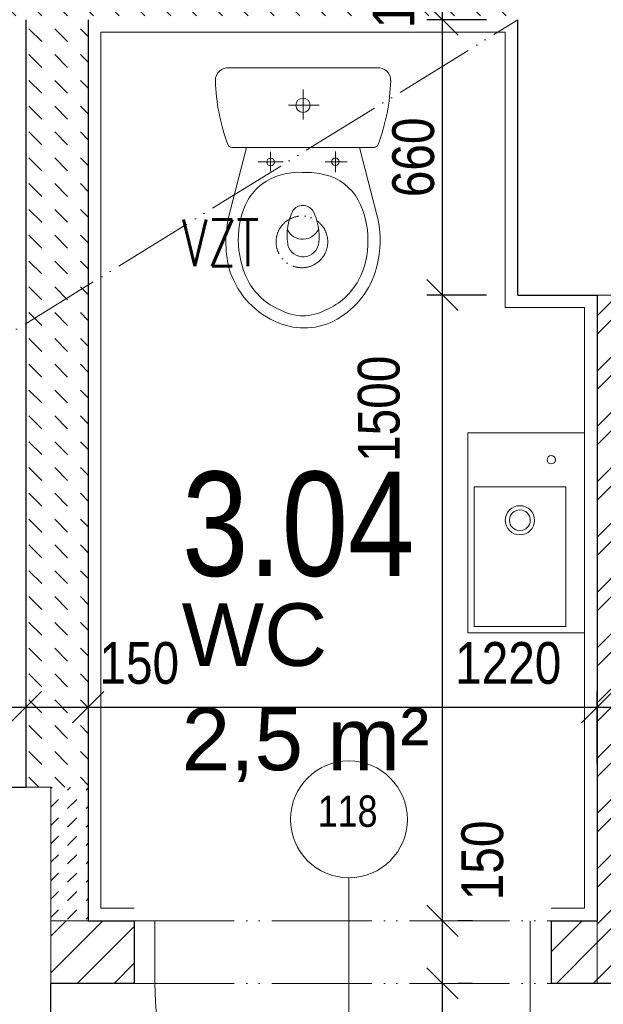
# Model space of a CAD drawing. Header units: millimetres. Extents: x -300958 to -108039, y 30118 to 292543.
# Tile 135 of 256: x -225947 to -224548, y 147670 to 150030. Entities that reach past the tile are written whole.
import ezdxf
from ezdxf.enums import TextEntityAlignment as Align

# ---------------------------------------------------------------- set-up
doc = ezdxf.new("R2010")
doc.units = ezdxf.units.MM
doc.header["$MEASUREMENT"] = 0
doc.linetypes.add('ACAD_ISO05W100', pattern=[33, 24, -3, 0, -3, 0, -3])
doc.layers.get('0').update_dxf_attribs({"lineweight": 13})
doc.layers.get('Defpoints').update_dxf_attribs({"color": 3, "lineweight": 13})
for name, color, linetype, lineweight in [('dims', 7, 'Continuous', 9), ('dvere', 7, 'Continuous', 9), ('Materiály', 1, 'Continuous', 13), ('navrh', 1, 'Continuous', 9), ('obklad', 8, 'Continuous', 5), ('popis', 7, 'Continuous', 9), ('PSV', 7, 'Continuous', 13), ('rost', 6, 'Continuous', 0), ('tenka', 7, 'Continuous', 13), ('texts', 3, 'Continuous', 30), ('walls', 7, 'Continuous', 13), ('zařizovací předměty', 7, 'Continuous', 9), ('ŠRAFA', 7, 'Continuous', 13)]:
    doc.layers.add(name, color=color, linetype=linetype, lineweight=lineweight)
doc.styles.add('GENERATED_STYLE_8', font='arial.ttf')
doc.styles.get("Standard").update_dxf_attribs({"font": 'txt.shx'})
doc.styles.add('STYLE-0', font='ARIALN.TTF')
doc.styles.add('Style-Arial', font='arial.ttf')
doc.dimstyles.new('arch', dxfattribs={"dimscale": 50, "dimtxt": 2.5, "dimasz": 2.5, "dimexe": 1.25, "dimexo": 0.9, "dimtad": 1, "dimdec": 0, "dimtxsty": 'STYLE-0', "dimblk": 'ARCHTICK', "dimcen": 2.5, "dimadec": 0, "dimazin": 0, "dimtfac": 1, "dimtdec": 0, "dimtmove": 2, "dimatfit": 3, "dimldrblk": 'ARCHTICK', "dimfxl": 0, "dimarcsym": 0})

# ---------------------------------------------------------------- blocks, each defined once
blk = doc.blocks.new('_ArchTick')
at = {"color": 0, "linetype": 'ByBlock', "flags": 128}
blk.add_lwpolyline([(-0.5, -0.5), (0.5, 0.5)], dxfattribs=at)
blk = doc.blocks.new('*D189')
at = {"layer": 'Defpoints', "color": 0, "linetype": 'Continuous'}
for p in [(-224933.1, 149370), (-224752.6, 149370), (-224936.5, 147870)]:
    blk.add_point(p, dxfattribs=at)
at = {"layer": 'dims', "color": 0, "linetype": 'Continuous', "lineweight": -2}
for p, q in [((-224827.6, 149370), (-224970.6, 149370)), ((-224933.1, 147870), (-224933.1, 149370)), ((-224861.5, 147870), (-224895.6, 147870))]:
    blk.add_line(p, q, dxfattribs=at)
at = {"layer": 'dims', "color": 0, "linetype": 'Continuous', "lineweight": -2, "xscale": 75, "yscale": 75, "zscale": 75}
for p, rotation in [((-224933.1, 149370), 90), ((-224933.1, 147870), 270)]:
    blk.add_blockref('_ArchTick', p, dxfattribs=dict(at, rotation=rotation))
at = {"layer": 'dims', "color": 0, "linetype": 'Continuous', "insert": (-225085.5, 149097.2), "char_height": 100, "attachment_point": 5, "rotation": 90, "style": 'STYLE-0'}
blk.add_mtext('1500', dxfattribs=at)
blk = doc.blocks.new('*D190')
at = {"layer": 'Defpoints', "color": 0, "linetype": 'Continuous'}
for p in [(-224936.5, 147720), (-224933.1, 147720), (-224936.5, 145770)]:
    blk.add_point(p, dxfattribs=at)
at = {"layer": 'dims', "color": 0, "linetype": 'Continuous', "lineweight": -2}
for p, q in [((-224933.1, 145770), (-224933.1, 147720)), ((-224861.5, 147720), (-224895.6, 147720)), ((-224861.5, 145770), (-224895.6, 145770))]:
    blk.add_line(p, q, dxfattribs=at)
at = {"layer": 'dims', "color": 0, "linetype": 'Continuous', "lineweight": -2, "xscale": 75, "yscale": 75, "zscale": 75}
for p, rotation in [((-224933.1, 147720), 90), ((-224933.1, 145770), 270)]:
    blk.add_blockref('_ArchTick', p, dxfattribs=dict(at, rotation=rotation))
at = {"layer": 'dims', "color": 0, "linetype": 'Continuous', "insert": (-225031.9, 146454.9), "char_height": 100, "attachment_point": 5, "rotation": 90, "style": 'STYLE-0'}
blk.add_mtext('1950', dxfattribs=at)
blk = doc.blocks.new('*D154')
at = {"layer": 'Defpoints', "color": 0, "linetype": 'Continuous'}
for p in [(-224936.5, 147870), (-224933.1, 147870), (-224936.5, 147720)]:
    blk.add_point(p, dxfattribs=at)
at = {"layer": 'dims', "color": 0, "linetype": 'Continuous', "lineweight": -2}
for p, q in [((-224933.1, 147720), (-224933.1, 147870)), ((-224861.5, 147870), (-224895.6, 147870)), ((-224861.5, 147720), (-224895.6, 147720))]:
    blk.add_line(p, q, dxfattribs=at)
at = {"layer": 'dims', "color": 0, "linetype": 'Continuous', "lineweight": -2, "xscale": 75, "yscale": 75, "zscale": 75}
for p, rotation in [((-224933.1, 147870), 90), ((-224933.1, 147720), 270)]:
    blk.add_blockref('_ArchTick', p, dxfattribs=dict(at, rotation=rotation))
at = {"layer": 'dims', "color": 0, "linetype": 'Continuous', "insert": (-224837.2, 148014.7), "char_height": 100, "attachment_point": 5, "rotation": 90, "style": 'STYLE-0'}
blk.add_mtext('150', dxfattribs=at)
blk = doc.blocks.new('*D129')
at = {"layer": 'Defpoints', "color": 0, "linetype": 'Continuous'}
for p in [(-225782.6, 148649), (-224562.6, 148382), (-224562.6, 148382)]:
    blk.add_point(p, dxfattribs=at)
at = {"layer": 'dims', "color": 0, "linetype": 'Continuous', "lineweight": -2}
for p, q in [((-225782.6, 148574), (-225782.6, 148344.5)), ((-224562.6, 148457), (-224562.6, 148419.5)), ((-225782.6, 148382), (-224562.6, 148382))]:
    blk.add_line(p, q, dxfattribs=at)
at = {"layer": 'dims', "color": 0, "linetype": 'Continuous', "lineweight": -2, "xscale": 75, "yscale": 75, "zscale": 75, "rotation": 180}
blk.add_blockref('_ArchTick', (-225782.6, 148382), dxfattribs=at)
at = {"layer": 'dims', "color": 0, "linetype": 'Continuous', "lineweight": -2, "xscale": 75, "yscale": 75, "zscale": 75}
blk.add_blockref('_ArchTick', (-224562.6, 148382), dxfattribs=at)
at = {"layer": 'dims', "color": 0, "linetype": 'Continuous', "insert": (-224775.6, 148487.3), "char_height": 100, "attachment_point": 5, "style": 'STYLE-0'}
blk.add_mtext('1220', dxfattribs=at)
blk = doc.blocks.new('*D130')
at = {"layer": 'Defpoints', "color": 0, "linetype": 'Continuous'}
for p in [(-224262.6, 148382), (-224262.6, 148382), (-224562.6, 148172.2)]:
    blk.add_point(p, dxfattribs=at)
at = {"layer": 'dims', "color": 0, "linetype": 'Continuous', "lineweight": -2}
for p, q in [((-224262.6, 148457), (-224262.6, 148419.5)), ((-224562.6, 148247.2), (-224562.6, 148419.5)), ((-224562.6, 148382), (-224262.6, 148382))]:
    blk.add_line(p, q, dxfattribs=at)
at = {"layer": 'dims', "color": 0, "linetype": 'Continuous', "lineweight": -2, "xscale": 75, "yscale": 75, "zscale": 75, "rotation": 180}
blk.add_blockref('_ArchTick', (-224562.6, 148382), dxfattribs=at)
at = {"layer": 'dims', "color": 0, "linetype": 'Continuous', "lineweight": -2, "xscale": 75, "yscale": 75, "zscale": 75}
blk.add_blockref('_ArchTick', (-224262.6, 148382), dxfattribs=at)
at = {"layer": 'dims', "color": 0, "linetype": 'Continuous', "insert": (-224418.2, 148454.9), "char_height": 100, "attachment_point": 5, "style": 'STYLE-0'}
blk.add_mtext('300', dxfattribs=at)
blk = doc.blocks.new('*D80')
at = {"layer": 'Defpoints', "color": 0, "linetype": 'Continuous'}
for p in [(-224933.1, 150030), (-224752.6, 150030), (-224752.6, 149370)]:
    blk.add_point(p, dxfattribs=at)
at = {"layer": 'dims', "color": 0, "linetype": 'Continuous', "lineweight": -2}
for p, q in [((-224827.6, 150030), (-224970.6, 150030)), ((-224933.1, 149370), (-224933.1, 150030)), ((-224827.6, 149370), (-224970.6, 149370))]:
    blk.add_line(p, q, dxfattribs=at)
at = {"layer": 'dims', "color": 0, "linetype": 'Continuous', "lineweight": -2, "xscale": 75, "yscale": 75, "zscale": 75}
for p, rotation in [((-224933.1, 150030), 90), ((-224933.1, 149370), 270)]:
    blk.add_blockref('_ArchTick', p, dxfattribs=dict(at, rotation=rotation))
at = {"layer": 'dims', "color": 0, "linetype": 'Continuous', "insert": (-225002.9, 149700), "char_height": 100, "attachment_point": 5, "rotation": 90, "style": 'STYLE-0'}
blk.add_mtext('660', dxfattribs=at)
blk = doc.blocks.new('wc_kombi')
at = {"color": 0, "linetype": 'ByBlock', "lineweight": -2}
for p, q in [((0.1775, 0), (-0.1775, 0)), ((0.0002, -0.1237), (0.0002, -0.0524)), ((-0.0347, -0.0898), (0.0384, -0.0898)), ((-0.1356, -0.1907), (-0.1773, -0.3527)), ((-0.1706, -0.1907), (0.1706, -0.1907)), ((0.1357, -0.1907), (-0.1356, -0.1907)), ((-0.0778, -0.2013), (-0.0778, -0.2482)), ((0.0775, -0.2004), (0.0775, -0.2501)), ((0.1773, -0.3527), (0.1357, -0.1907)), ((-0.1078, -0.2257), (-0.0478, -0.2257)), ((0.0534, -0.2257), (0.106, -0.2257)), ((0.0013, -0.2508), (-0.0024, -0.2508)), ((-0.0366, -0.4251), (-0.0367, -0.4214))]:
    blk.add_line(p, q, dxfattribs=at)
for centre, radius in [((0, -0.0898), 0.0171), ((-0.0778, -0.2257), 0.00927), ((0.0775, -0.2252), 0.0089)]:
    blk.add_circle(centre, radius, dxfattribs=at)
for centre, radius, start, end in [((-0.1801, -0.0299), 0.03, 84.9385, 181.5621), ((0.1801, -0.0299), 0.03, 358.4383, 95.0618), ((0.2615, -0.0178), 0.4718, 181.5608, 200.6512), ((-0.2615, -0.0178), 0.4718, 339.3489, 358.4387), ((-0.1706, -0.1807), 0.01, 200.6489, 270.0028), ((0.1706, -0.1807), 0.01, 270, 339.3483), ((-0.0114, -0.3985), 0.148, 86.5055, 126.0101), ((0.006, -0.4465), 0.1958, 76.3604, 91.3715), ((0.0217, -0.3796), 0.1271, 29.404, 76.1254), ((-0.0104, -0.3911), 0.1427, 128.0842, 148.8348), ((0.0459, -0.4104), 0.2012, 152.4237, 180.8026), ((-0.0005, -0.3598), 0.0297, 36.344, 144.2662), ((-0.0371, -0.4083), 0.1924, 358.536, 28.2377), ((0.0816, -0.4165), 0.2666, 166.1457, 193.5616), ((0.1001, -0.402), 0.1382, 154.478, 188.0608), ((-0.0958, -0.404), 0.1343, 353.2317, 27.4086), ((-0.0653, -0.4139), 0.2501, 342.2461, 14.1632), ((-0.0006, -0.3697), 0.0413, 206.767, 336.409), ((0.0659, -0.4119), 0.2212, 180.3296, 206.1001), ((0, -0.4154), 0.0378, 194.8362, 353.2743), ((-0.0346, -0.4193), 0.19, 331.7361, 1.8342), ((0.013, -0.4271), 0.1975, 195.246, 245.7395), ((-0.019, -0.4276), 0.2019, 297.1495, 341.935), ((0.0046, -0.437), 0.1552, 207.7501, 247.4669), ((-0.0065, -0.4349), 0.1579, 292.8858, 331.8972), ((0, -0.4814), 0.1131, 240.9792, 299.0208), ((0.0025, -0.4644), 0.1593, 243.6726, 296.3274)]:
    blk.add_arc(centre, radius, start, end, dxfattribs=at)
blk = doc.blocks.new('*D94')
at = {"layer": 'Defpoints', "color": 0, "linetype": 'Continuous'}
for p in [(-224933.1, 150180), (-224752.6, 150180), (-224752.6, 150030)]:
    blk.add_point(p, dxfattribs=at)
at = {"layer": 'dims', "color": 0, "linetype": 'Continuous', "lineweight": -2}
for p, q in [((-224827.6, 150180), (-224970.6, 150180)), ((-224933.1, 150030), (-224933.1, 150180)), ((-224827.6, 150030), (-224970.6, 150030))]:
    blk.add_line(p, q, dxfattribs=at)
at = {"layer": 'dims', "color": 0, "linetype": 'Continuous', "lineweight": -2, "xscale": 75, "yscale": 75, "zscale": 75}
for p, rotation in [((-224933.1, 150180), 90), ((-224933.1, 150030), 270)]:
    blk.add_blockref('_ArchTick', p, dxfattribs=dict(at, rotation=rotation))
at = {"layer": 'dims', "color": 0, "linetype": 'Continuous', "insert": (-225049.7, 150105), "char_height": 100, "attachment_point": 5, "rotation": 90, "style": 'STYLE-0'}
blk.add_mtext('150', dxfattribs=at)
blk = doc.blocks.new('*D511')
at = {"layer": 'Defpoints', "color": 0, "linetype": 'Continuous'}
for p in [(-225932.6, 148649), (-225782.6, 148382), (-225782.6, 148382)]:
    blk.add_point(p, dxfattribs=at)
at = {"layer": 'dims', "color": 0, "linetype": 'Continuous', "lineweight": -2}
for p, q in [((-225932.6, 148574), (-225932.6, 148344.5)), ((-225782.6, 148457), (-225782.6, 148419.5)), ((-225932.6, 148382), (-225782.6, 148382))]:
    blk.add_line(p, q, dxfattribs=at)
at = {"layer": 'dims', "color": 0, "linetype": 'Continuous', "lineweight": -2, "xscale": 75, "yscale": 75, "zscale": 75, "rotation": 180}
blk.add_blockref('_ArchTick', (-225932.6, 148382), dxfattribs=at)
at = {"layer": 'dims', "color": 0, "linetype": 'Continuous', "lineweight": -2, "xscale": 75, "yscale": 75, "zscale": 75}
blk.add_blockref('_ArchTick', (-225782.6, 148382), dxfattribs=at)
at = {"layer": 'dims', "color": 0, "linetype": 'Continuous', "insert": (-225660.3, 148487.3), "char_height": 100, "attachment_point": 5, "style": 'STYLE-0'}
blk.add_mtext('150', dxfattribs=at)
blk = doc.blocks.new('*D514')
at = {"layer": 'Defpoints', "color": 0, "linetype": 'Continuous'}
for p in [(-227732.6, 148649), (-225932.6, 148382), (-225932.6, 148382)]:
    blk.add_point(p, dxfattribs=at)
at = {"layer": 'dims', "color": 0, "linetype": 'Continuous', "lineweight": -2}
for p, q in [((-227732.6, 148574), (-227732.6, 148344.5)), ((-225932.6, 148457), (-225932.6, 148419.5)), ((-227732.6, 148382), (-225932.6, 148382))]:
    blk.add_line(p, q, dxfattribs=at)
at = {"layer": 'dims', "color": 0, "linetype": 'Continuous', "lineweight": -2, "xscale": 75, "yscale": 75, "zscale": 75, "rotation": 180}
blk.add_blockref('_ArchTick', (-227732.6, 148382), dxfattribs=at)
at = {"layer": 'dims', "color": 0, "linetype": 'Continuous', "lineweight": -2, "xscale": 75, "yscale": 75, "zscale": 75}
blk.add_blockref('_ArchTick', (-225932.6, 148382), dxfattribs=at)
at = {"layer": 'dims', "color": 0, "linetype": 'Continuous', "insert": (-226629.1, 148487.3), "char_height": 100, "attachment_point": 5, "style": 'STYLE-0'}
blk.add_mtext('1800', dxfattribs=at)
blk = doc.blocks.new('*D1689')
at = {"layer": 'Defpoints', "color": 0, "linetype": 'Continuous'}
for p in [(-226372.6, 147740), (-225872.6, 147720), (-225872.6, 147431.2)]:
    blk.add_point(p, dxfattribs=at)
at = {"layer": 'dims', "color": 0, "linetype": 'Continuous', "lineweight": -2}
for p, q in [((-226372.6, 147665), (-226372.6, 147393.7)), ((-225872.6, 147645), (-225872.6, 147393.7)), ((-226372.6, 147431.2), (-225872.6, 147431.2))]:
    blk.add_line(p, q, dxfattribs=at)
at = {"layer": 'dims', "color": 0, "linetype": 'Continuous', "lineweight": -2, "xscale": 75, "yscale": 75, "zscale": 75, "rotation": 180}
blk.add_blockref('_ArchTick', (-226372.6, 147431.2), dxfattribs=at)
at = {"layer": 'dims', "color": 0, "linetype": 'Continuous', "lineweight": -2, "xscale": 75, "yscale": 75, "zscale": 75}
blk.add_blockref('_ArchTick', (-225872.6, 147431.2), dxfattribs=at)
at = {"layer": 'dims', "color": 0, "linetype": 'Continuous', "insert": (-226127.1, 147501), "char_height": 100, "attachment_point": 5, "style": 'STYLE-0'}
blk.add_mtext('500', dxfattribs=at)
blk = doc.blocks.new('*D1690')
at = {"layer": 'Defpoints', "color": 0, "linetype": 'Continuous'}
for p in [(-225872.6, 147720), (-221192.6, 147720), (-221192.6, 147431.2)]:
    blk.add_point(p, dxfattribs=at)
at = {"layer": 'dims', "color": 0, "linetype": 'Continuous', "lineweight": -2}
for p, q in [((-225872.6, 147645), (-225872.6, 147393.7)), ((-221192.6, 147645), (-221192.6, 147393.7)), ((-225872.6, 147431.2), (-221192.6, 147431.2))]:
    blk.add_line(p, q, dxfattribs=at)
at = {"layer": 'dims', "color": 0, "linetype": 'Continuous', "lineweight": -2, "xscale": 75, "yscale": 75, "zscale": 75, "rotation": 180}
blk.add_blockref('_ArchTick', (-225872.6, 147431.2), dxfattribs=at)
at = {"layer": 'dims', "color": 0, "linetype": 'Continuous', "lineweight": -2, "xscale": 75, "yscale": 75, "zscale": 75}
blk.add_blockref('_ArchTick', (-221192.6, 147431.2), dxfattribs=at)
at = {"layer": 'dims', "color": 0, "linetype": 'Continuous', "insert": (-223397.7, 147501), "char_height": 100, "attachment_point": 5, "style": 'STYLE-0'}
blk.add_mtext('4680', dxfattribs=at)

msp = doc.modelspace()

# ---------------------------------------------------------------- hatches: boundary and pattern name
at = {"layer": 'Materiály', "linetype": 'Continuous'}
h = msp.add_hatch(dxfattribs=at)
h.set_pattern_fill('DASH', color=256, scale=350, angle=135, style=0)
h.paths.add_polyline_path([(-226152.6, 150180), (-227732.6, 150180), (-227732.6, 150230), (-227882.6, 150230), (-227882.6, 150180), (-227882.6, 149980), (-227732.6, 149980), (-227732.6, 150030), (-225932.6, 150030), (-225932.6, 148190), (-225782.6, 148190), (-225782.6, 150030), (-224752.6, 150030), (-224752.6, 150180), (-225652.6, 150180)])
h.paths.add_polyline_path([(-225125.8, 149993.4), (-225125.8, 150216.6), (-224973.7, 150216.6), (-224973.7, 149993.4)], flags=25)
at = {"layer": 'Materiály', "linetype": 'Continuous', "lineweight": 0}
h = msp.add_hatch(dxfattribs=at)
h.set_pattern_fill('ANSI32', color=256, scale=250, style=0)
h.paths.add_polyline_path([(-224562.6, 147870), (-224562.6, 147720), (-224212.6, 147720), (-224212.6, 147870), (-224262.6, 147870), (-224262.6, 149370), (-224562.6, 149370)])
at = {"layer": 'Materiály', "linetype": 'Continuous'}
h = msp.add_hatch(dxfattribs=at)
h.set_pattern_fill('DASH', color=256, scale=250, angle=45, style=0)
h.paths.add_polyline_path([(-225872.6, 147870), (-225782.6, 147870), (-225782.6, 148190), (-225872.6, 148190)])
h = msp.add_hatch(dxfattribs=at)
h.set_pattern_fill('ANSI31', color=256, scale=500, style=0)
h.paths.add_polyline_path([(-225872.6, 147870), (-225672.6, 147870), (-225672.6, 147720), (-225872.6, 147720)])
h = msp.add_hatch(dxfattribs=at)
h.set_pattern_fill('ANSI31', color=256, scale=500, style=0)
h.paths.add_polyline_path([(-224672.6, 147720), (-224562.6, 147720), (-224562.6, 147870), (-224672.6, 147870)])

# ---------------------------------------------------------------- linework, layer by layer
at = {"layer": 'dvere', "linetype": 'Continuous'}
for p, q in [((-225157.6, 146866.2), (-225157.6, 147973)), ((-225622.6, 147720), (-225622.6, 147870)), ((-224722.6, 147720), (-224722.6, 147870))]:
    msp.add_line(p, q, dxfattribs=at)
at = {"layer": 'dvere', "linetype": 'ACAD_ISO05W100', "ltscale": 10}
for p, q in [((-225672.6, 147870), (-224672.6, 147870)), ((-225672.6, 147720), (-224672.6, 147720))]:
    msp.add_line(p, q, dxfattribs=at)
at = {"layer": 'dvere', "linetype": 'Continuous', "flags": 128}
msp.add_lwpolyline([(-224722.6, 147720), (-224722.6, 146820), (-224722.6, 147720), (-224722.6, 146820, -0.414214), (-225622.6, 147720)], format="xyb", dxfattribs=at)
at = {"layer": 'Materiály', "linetype": 'Continuous', "lineweight": 0}
msp.add_line((-224562.6, 149370), (-224262.6, 149370), dxfattribs=at)
at = {"layer": 'navrh', "linetype": 'Continuous', "lineweight": 30}
for p, q in [((-225932.6, 150030), (-225932.6, 148190)), ((-225782.6, 150030), (-225782.6, 148190)), ((-224562.6, 149370), (-224562.6, 147870)), ((-225782.6, 148190), (-225782.6, 147870)), ((-225782.6, 147870), (-225672.6, 147870)), ((-225672.6, 147870), (-225672.6, 147720)), ((-224672.6, 147870), (-224672.6, 147720)), ((-224672.6, 147870), (-224562.6, 147870)), ((-225672.6, 147720), (-225872.6, 147720)), ((-224212.6, 147720), (-224672.6, 147720))]:
    msp.add_line(p, q, dxfattribs=at)
at = {"layer": 'obklad', "linetype": 'Continuous', "lineweight": 0}
for p, q in [((-225752.6, 150000), (-225752.6, 147900)), ((-225752.6, 148190), (-225752.6, 147900)), ((-225752.6, 147900), (-225672.6, 147900))]:
    msp.add_line(p, q, dxfattribs=at)
at = {"layer": 'obklad', "linetype": 'Continuous', "lineweight": 0, "flags": 128}
msp.add_lwpolyline([(-225752.6, 150000), (-224782.6, 150000), (-224782.6, 149340), (-224592.6, 149340), (-224592.6, 147900), (-224672.6, 147900)], dxfattribs=at)
at = {"layer": 'PSV', "linetype": 'Continuous', "lineweight": 0}
msp.add_circle((-225157.6, 148113.1), 140.1, dxfattribs=at)
at = {"layer": 'rost', "linetype": 'ACAD_ISO05W100', "lineweight": 0, "ltscale": 8}
msp.add_line((-227732.6, 148190), (-224752.6, 150030), dxfattribs=at)
at = {"layer": 'tenka', "linetype": 'Continuous'}
for p, q in [((-225932.6, 148190), (-225872.6, 148190)), ((-225872.6, 148190), (-225872.6, 147870)), ((-224562.6, 147870), (-224562.6, 147720))]:
    msp.add_line(p, q, dxfattribs=at)
at = {"layer": 'walls', "linetype": 'Continuous', "lineweight": 30}
for p, q in [((-224752.6, 149370), (-224752.6, 150030)), ((-224752.6, 149370), (-224562.6, 149370)), ((-227732.6, 148190), (-225932.6, 148190)), ((-225872.6, 147360), (-225872.6, 147720))]:
    msp.add_line(p, q, dxfattribs=at)
at = {"layer": 'zařizovací předměty', "linetype": 'Continuous', "lineweight": 0, "flags": 128}
msp.add_lwpolyline([(-224592.6, 148560), (-224872.6, 148560), (-224872.6, 149040), (-224592.6, 149040), (-224592.6, 148560)], dxfattribs=at)
msp.add_lwpolyline([(-224637.6, 148575), (-224857.6, 148575), (-224857.6, 148910), (-224637.6, 148910)], close=True, dxfattribs=at)
at = {"layer": 'zařizovací předměty', "linetype": 'ACAD_ISO05W100', "lineweight": 0, "ltscale": 5}
msp.add_circle((-225270.3, 149497.4), 62, dxfattribs=at)
at = {"layer": 'zařizovací předměty', "linetype": 'Continuous', "lineweight": 0}
for centre, radius in [((-224672.6, 148975), 10), ((-224747.6, 148830), 35), ((-224747.6, 148830), 25)]:
    msp.add_circle(centre, radius, dxfattribs=at)
at = {"layer": 'ŠRAFA', "linetype": 'Continuous', "lineweight": 0, "flags": 128}
for points in [[(-224672.6, 147870), (-224672.6, 147720), (-224212.6, 147720), (-224212.6, 147870), (-224262.6, 147870), (-224262.6, 149370), (-224562.6, 149370), (-224562.6, 147870)], [(-225872.6, 147870), (-225672.6, 147870), (-225672.6, 147720), (-225872.6, 147720)]]:
    msp.add_lwpolyline(points, close=True, dxfattribs=at)

# ---------------------------------------------------------------- block references
at = {"layer": 'zařizovací předměty', "linetype": 'Continuous', "lineweight": 0, "xscale": 1000, "yscale": 1000, "zscale": 1000}
msp.add_blockref('wc_kombi', (-225267.6, 149914.7), dxfattribs=at)

# ---------------------------------------------------------------- texts
at = {"layer": 'popis', "linetype": 'Continuous', "lineweight": 0, "insert": (-225558.7, 148630.9), "char_height": 150, "width": 1303.837, "attachment_point": 1, "style": 'GENERATED_STYLE_8'}
msp.add_mtext('WC\\P2,5 m²', dxfattribs=at)
at = {"layer": 'PSV', "linetype": 'Continuous', "lineweight": 0, "style": 'STYLE-0'}
msp.add_text('118', height=75, dxfattribs=at).set_placement((-225160.7, 148132.7), align=Align.MIDDLE_CENTER)
at = {"layer": 'texts', "linetype": 'Continuous', "lineweight": 0, "insert": (-225279.1, 148819.9), "char_height": 250, "width": 788.673, "attachment_point": 5}
msp.add_mtext('{\\fArial Narrow|b0|i0|c238|p39;3.04}', dxfattribs=at)
at = {"layer": 'zařizovací předměty', "linetype": 'Continuous', "insert": (-225557.8, 149494.9), "char_height": 112, "attachment_point": 4, "rotation": 0.0012, "line_spacing_factor": 0.765173, "style": 'Style-Arial'}
msp.add_mtext('{\\Fromans|c238;\\W0.71429;VZT}', dxfattribs=at)

# ---------------------------------------------------------------- dimensions: what is measured, and where the dimension line sits
at = {"layer": 'dims', "linetype": 'Continuous'}
for base, p1, p2, picture, middle in [((-224933.1, 150180), (-224752.6, 150030), (-224752.6, 150180), '*D94', (-225049.7, 150105)), ((-224933.1, 150030), (-224752.6, 149370), (-224752.6, 150030), '*D80', (-225002.9, 149700))]:
    dim = msp.add_linear_dim(base=base, p1=p1, p2=p2, angle=90, dimstyle='arch', override={"dimtxt": 2, "dimasz": 1.5, "dimexe": 0.75, "dimexo": 1.5, "dimgap": 0.375, "dimcen": 0.05}, dxfattribs=at)
    dim.commit()
    dim.dimension.update_dxf_attribs({"geometry": picture, "text_midpoint": middle})
for base, p1, p2, picture, middle in [((-224933.1, 149370), (-224936.5, 147870), (-224752.6, 149370), '*D189', (-225085.5, 149097.2)), ((-224933.1, 147870), (-224936.5, 147720), (-224936.5, 147870), '*D154', (-224837.2, 148014.7)), ((-224933.1, 147720), (-224936.5, 145770), (-224936.5, 147720), '*D190', (-225031.9, 146454.9))]:
    dim = msp.add_linear_dim(base=base, p1=p1, p2=p2, angle=90, dimstyle='arch', override={"dimtxt": 2, "dimasz": 1.5, "dimexe": 0.75, "dimexo": 1.5, "dimgap": 0.375, "dimcen": 0.05}, dxfattribs=at)
    dim.commit()
    dim.dimension.update_dxf_attribs({"geometry": picture, "text_midpoint": middle, "dimtype": 160})
for base, p1, p2, picture, middle in [((-225932.6, 148382), (-227732.6, 148649), (-225932.6, 148382), '*D514', (-226629.1, 148487.3)), ((-225782.6, 148382), (-225932.6, 148649), (-225782.6, 148382), '*D511', (-225660.3, 148487.3)), ((-224562.6, 148382), (-225782.6, 148649), (-224562.6, 148382), '*D129', (-224775.6, 148487.3)), ((-224262.6, 148382), (-224562.6, 148172.2), (-224262.6, 148382), '*D130', (-224418.2, 148454.9)), ((-225872.6, 147431.2), (-226372.6, 147740), (-225872.6, 147720), '*D1689', (-226127.1, 147501)), ((-221192.6, 147431.2), (-225872.6, 147720), (-221192.6, 147720), '*D1690', (-223397.7, 147501))]:
    dim = msp.add_linear_dim(base=base, p1=p1, p2=p2, dimstyle='arch', override={"dimtxt": 2, "dimasz": 1.5, "dimexe": 0.75, "dimexo": 1.5, "dimgap": 0.375, "dimcen": 0.05}, dxfattribs=at)
    dim.commit()
    dim.dimension.update_dxf_attribs({"geometry": picture, "text_midpoint": middle, "dimtype": 160})

doc.saveas('drawing.dxf')
